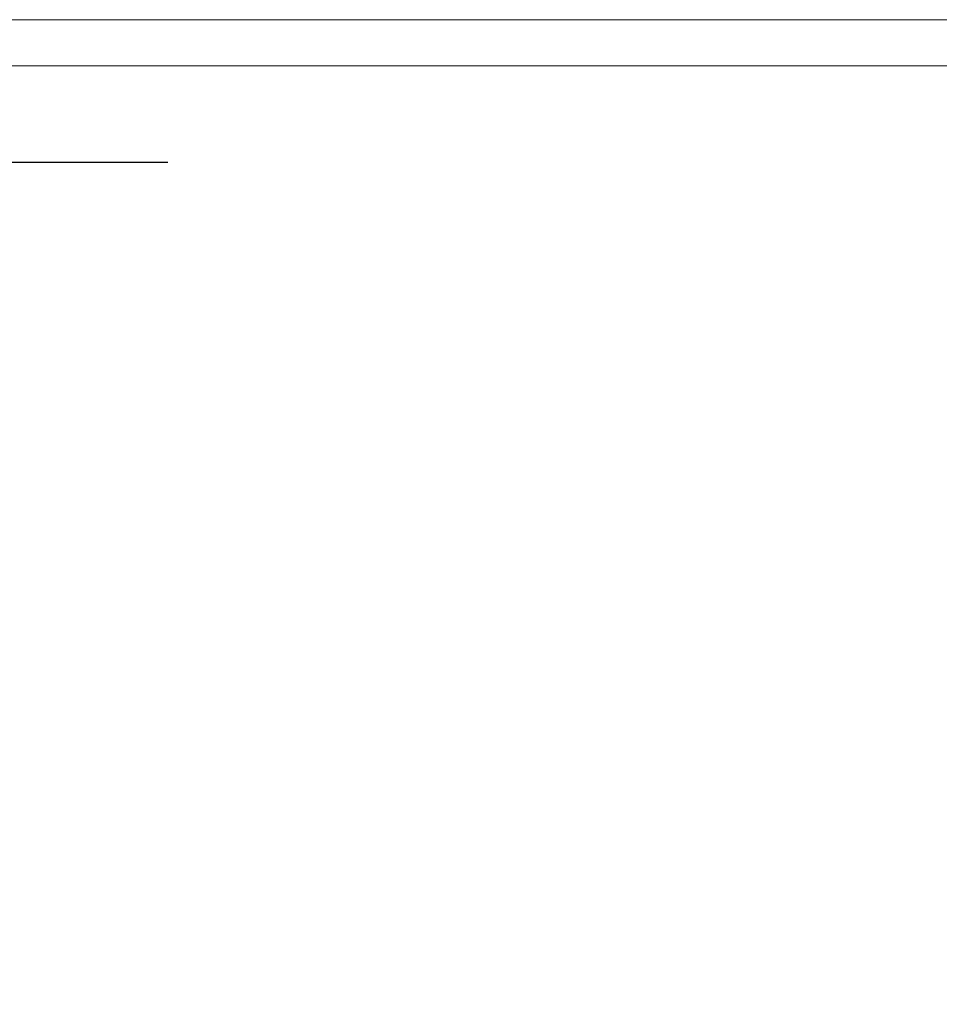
# Model space of a CAD drawing. Header units: millimetres. Extents: x 6904000 to 7075021, y 297772 to 407623.
# Tile 47 of 91: x 6949487 to 6952967, y 403898 to 407623. Entities that reach past the tile are written whole.
import ezdxf

# ---------------------------------------------------------------- set-up
doc = ezdxf.new("R2010")
doc.units = ezdxf.units.MM
doc.layers.add('_MECH_OPIS', color=7, linetype='Continuous')
doc.layers.add('MCS - PW - 2 piętro (2026.04.21)_do wysłania$0$Obrys powierzchni', color=8, linetype='Continuous', lineweight=9, plot=False)
doc.styles.get("Standard").update_dxf_attribs({"font": 'arial.ttf'})

msp = doc.modelspace()

# ---------------------------------------------------------------- linework, layer by layer
at = {"layer": '_MECH_OPIS'}
msp.add_lwpolyline([(6950047.9, 407082.5), (6943558, 407082.5), (6942304.5, 402344.8)], dxfattribs=at)
at = {"layer": 'MCS - PW - 2 piętro (2026.04.21)_do wysłania$0$Obrys powierzchni', "ltscale": 1.6}
for points in [[(6935526.2, 407623.2), (6956526.2, 407623.2), (6956526.2, 392773.2), (6935526.2, 392773.2)], [(6935701.2, 407448.2), (6956351.2, 407448.2), (6956351.2, 392948.2), (6935701.2, 392948.2)]]:
    msp.add_lwpolyline(points, close=True, dxfattribs=at)

# ---------------------------------------------------------------- texts
at = {"layer": '_MECH_OPIS', "insert": (6943741, 405230.3), "char_height": 200, "width": 6219.727, "attachment_point": 1}
msp.add_mtext('Kanalizacja %%C50; i=3%\\PProwadzić w posadzce ze spadkiem do pionu\\PPrzed wykonaniem sprawdzić grubość warstw posadzkowych\\PW razie niewystarczającej przestrzeni \\Ppodejście prowadzić piętro niżej\\P', dxfattribs=at)

doc.saveas('drawing.dxf')
